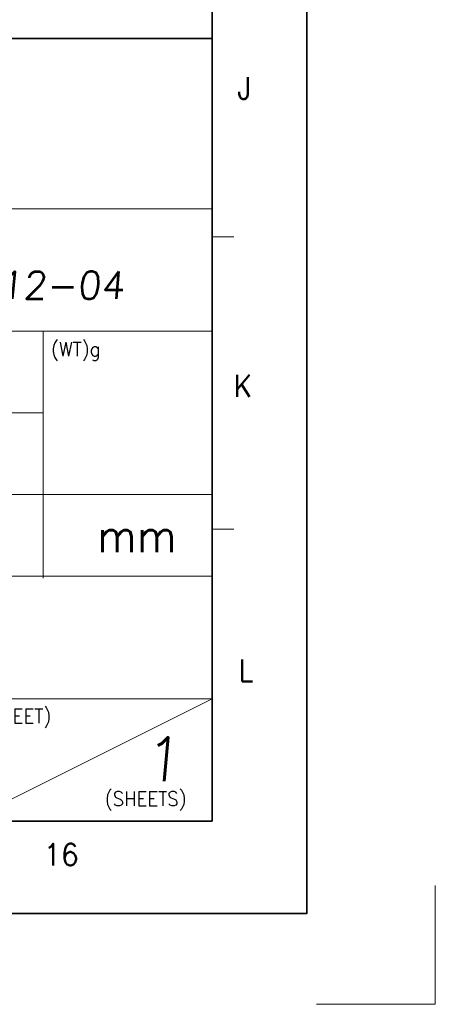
# Model space of a CAD drawing. Header units: millimetres. Extents: x 4497 to 11741, y 5958 to 12619.
# Tile 248 of 256: x 5081 to 5128, y 11162 to 11274. Entities that reach past the tile are written whole.
import ezdxf
from ezdxf.enums import TextEntityAlignment as Align

# ---------------------------------------------------------------- set-up
doc = ezdxf.new("R2010")
doc.units = ezdxf.units.MM
doc.header["$LTSCALE"] = 0.8
doc.linetypes.add('CENTER', pattern=[50.8, 31.75, -6.35, 6.35, -6.35])
doc.layers.get('0').update_dxf_attribs({"linetype": 'CONTINUOUS', "lineweight": 0})
doc.layers.add('1', color=2, linetype='CENTER', lineweight=0)
doc.layers.add('2', color=3, linetype='CONTINUOUS', lineweight=0)
doc.styles.get("Standard").update_dxf_attribs({"font": 'romans.shx', "width": 0.8, "oblique": 5, "bigfont": 'whgtxt.shx'})

msp = doc.modelspace()

# ---------------------------------------------------------------- linework, layer by layer
at = {"color": 7, "linetype": 'Continuous', "lineweight": 35}
for p, q in [((5102.934, 11182.95), (5102.934, 11582.002)), ((4996.072, 11272.002), (5102.934, 11272.002)), ((4533.002, 11182.95), (5102.934, 11182.95))]:
    msp.add_line(p, q, dxfattribs=at)
at = {"color": 7, "linetype": 'Continuous'}
for p, q in [((5102.934, 11182.95), (5102.934, 11272.002)), ((4996.072, 11252.643), (5102.934, 11252.643)), ((5102.934, 11249.459), (5105.425, 11249.459)), ((4996.072, 11238.704), (5102.934, 11238.704)), ((5083.688, 11210.607), (5083.688, 11238.704)), ((4996.072, 11229.412), (5083.688, 11229.412)), ((4996.072, 11220.119), (5102.934, 11220.119)), ((5102.934, 11216.204), (5105.425, 11216.204)), ((4996.072, 11210.827), (5102.934, 11210.827)), ((4996.072, 11196.888), (5102.934, 11196.888)), ((5075.057, 11182.95), (5102.934, 11196.888)), ((4996.072, 11182.95), (5102.934, 11182.95)), ((4996.072, 11182.95), (5102.934, 11182.95)), ((5020.434, 11182.95), (5102.934, 11182.95))]:
    msp.add_line(p, q, dxfattribs=at)
at = {"color": 7, "linetype": 'Continuous', "lineweight": 35}
msp.add_lwpolyline([(4519.723, 11172.476), (5113.723, 11172.476), (5113.723, 11592.476), (4519.723, 11592.476)], close=True, dxfattribs=at)
at = {"layer": '1'}
for p in [(5128.354, 11175.666), (5114.818, 11162.131)]:
    msp.add_line(p, (5128.354, 11162.131), dxfattribs=at)

# ---------------------------------------------------------------- texts
at = {"color": 7, "linetype": 'Continuous', "width": 0.933333}
for s, p in [('J', (5106.616, 11266.35)), ('K', (5106.434, 11232.495)), ('L', (5106.798, 11200.097)), ('16', (5085.742, 11179.165))]:
    msp.add_text(s, height=2.491, dxfattribs=at).set_placement(p, align=Align.MIDDLE_CENTER)
for s, height, p in [('(WT)g', 1.6156, (5084.584, 11237.477)), ('mm', 3.7697, (5089.845, 11217.327)), ('(SHEET)', 1.6156, (5076.6, 11195.739)), ('(SHEETS)', 1.6156, (5090.713, 11186.331))]:
    msp.add_text(s, height=height, dxfattribs=at).set_placement(p, align=Align.TOP_LEFT)
at = {"linetype": 'Continuous', "oblique": 5}
msp.add_text('1', height=5.02, dxfattribs=at).set_placement((5095.12, 11187.5))
at = {"layer": '2', "oblique": 5}
msp.add_text('2015-12-04', height=3.1377, dxfattribs=at).set_placement((5064.439, 11242.376))

doc.saveas('drawing.dxf')
